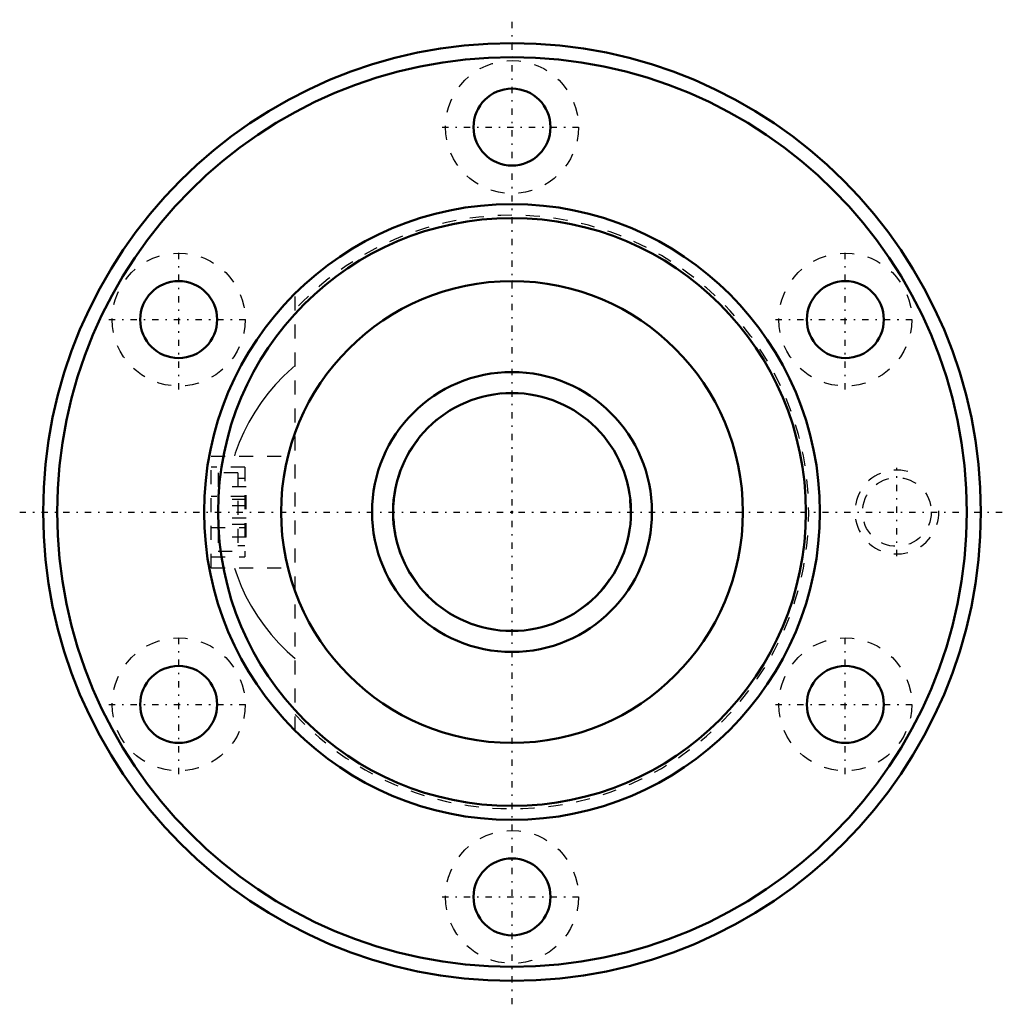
# Model space of a CAD drawing. Header units: millimetres. Extents: x -35.2 to 35.2, y -35.2 to 35.2.
import ezdxf

# ---------------------------------------------------------------- set-up
doc = ezdxf.new("R2010")
doc.units = ezdxf.units.MM
doc.linetypes.add('Center', pattern=[1.5, 0.45, -0.5, 0.05, -0.5])
doc.linetypes.add('Dashed', pattern=[2, 1, -1])
for name, color, linetype, lineweight in [('2d ConnectionPoints', 7, 'Continuous', 50), ('AM_0', 7, 'Continuous', 50), ('AM_5', 3, 'Continuous', 25), ('AM_7', 7, 'Center', 25), ('AM_9', 6, 'Dashed', 25)]:
    doc.layers.add(name, color=color, linetype=linetype, lineweight=lineweight)

# ---------------------------------------------------------------- blocks, each defined once
blk = doc.blocks.new('1_N00SBN2005V_5Nut_0_in_SBN2005V_5G0_66LC0_0000__2')
at = {"layer": 'AM_0'}
for centre, radius in [((0, 0), 33.5), ((0, 0), 32.5), ((0, 27.5), 2.75), ((0, 0), 22), ((0, 0), 21), ((-23.816, 13.75), 2.75), ((0, 0), 16.5), ((23.816, 13.75), 2.75), ((-23.816, -13.75), 2.75), ((23.816, -13.75), 2.75), ((0, -27.5), 2.75)]:
    blk.add_circle(centre, radius, dxfattribs=at)
at = {"layer": 'AM_5', "linetype": 'Dashed'}
blk.add_arc((27.5, 0), 3, 75, 15, dxfattribs=at)
at = {"layer": 'AM_7'}
for p, q in [((0, -35.175), (0, 35.175)), ((-4.988, 27.5), (4.987, 27.5)), ((-23.816, 8.762), (-23.816, 18.738)), ((23.816, 8.762), (23.816, 18.738)), ((-28.803, 13.75), (-18.828, 13.75)), ((18.828, 13.75), (28.803, 13.75)), ((27.5, -3.15), (27.5, 3.15)), ((-35.175, 0), (35.175, 0)), ((-23.816, -18.738), (-23.816, -8.762)), ((23.816, -18.738), (23.816, -8.762)), ((-28.803, -13.75), (-18.828, -13.75)), ((18.828, -13.75), (28.803, -13.75)), ((-4.988, -27.5), (4.987, -27.5))]:
    blk.add_line(p, q, dxfattribs=at)
at = {"layer": 'AM_9'}
for p, q in [((-15.5, -15.612), (-15.5, 15.612)), ((-21.5, 4), (-15.5, 4)), ((-21.5, -4), (-21.5, 4)), ((-19.1, 3.2), (-21.5, 3.2)), ((-19.1, 3.2), (-19.1, -3.2)), ((-21, 2.8), (-21, -2.8)), ((-19.6, 2.8), (-21, 2.8)), ((-19.6, 2.8), (-19.6, -2.8)), ((-19.1, 2.4), (-19.6, 2.4)), ((-19, 1.8), (-21, 1.8)), ((-19, -1.8), (-19, 1.8)), ((-19.1, 1.114), (-21.5, 1.114)), ((-19, 0.9), (-21, 0.9)), ((-19, 0.45), (-21, 0.45)), ((-19, -0.45), (-21, -0.45)), ((-21.5, -1.114), (-19.1, -1.114)), ((-19, -0.9), (-21, -0.9)), ((-19, -1.8), (-21, -1.8)), ((-21, -2.8), (-19.6, -2.8)), ((-19.6, -2.4), (-19.1, -2.4)), ((-21.5, -3.2), (-19.1, -3.2)), ((-21.5, -4), (-15.5, -4))]:
    blk.add_line(p, q, dxfattribs=at)
for points in [[(-15.503, 10.469), (-15.715, 10.283), (-16.325, 9.71), (-16.898, 9.106), (-17.434, 8.474), (-17.93, 7.814), (-18.385, 7.13), (-18.798, 6.424), (-19.167, 5.698), (-19.49, 4.954), (-19.768, 4.195), (-19.83, 4.004)], [(-19.831, -4.003), (-19.647, -4.545), (-19.349, -5.294), (-19.006, -6.027), (-18.619, -6.741), (-18.19, -7.435), (-17.719, -8.105), (-17.208, -8.75), (-16.659, -9.367), (-16.073, -9.956), (-15.5, -10.471)]]:
    blk.add_lwpolyline(points, dxfattribs=at)
for centre, radius in [((0, 27.5), 4.75), ((-23.816, 13.75), 4.75), ((23.816, 13.75), 4.75), ((27.5, 0), 2.458), ((-23.816, -13.75), 4.75), ((23.816, -13.75), 4.75), ((0, -27.5), 4.75)]:
    blk.add_circle(centre, radius, dxfattribs=at)
blk.add_arc((0, 0), 21.2, 223.01862, 136.98138, dxfattribs=at)
blk = doc.blocks.new('2_N010SBN2005V_50Shaft_0_in_SBN2005V_5G0_66LC0_0000__2')
at = {"layer": 'AM_0'}
for radius in [10, 8.5]:
    blk.add_circle((0, 0), radius, dxfattribs=at)
at = {"layer": 'AM_5', "linetype": 'Dashed'}
blk.add_arc((0, 0), 8.467, 75, 15, dxfattribs=at)

msp = doc.modelspace()

# ---------------------------------------------------------------- linework, layer by layer
at = {"layer": '2d ConnectionPoints'}
msp.add_point((0, 0), dxfattribs=at)

# ---------------------------------------------------------------- block references
for name in ['1_N00SBN2005V_5Nut_0_in_SBN2005V_5G0_66LC0_0000__2', '2_N010SBN2005V_50Shaft_0_in_SBN2005V_5G0_66LC0_0000__2']:
    msp.add_blockref(name, (0, 0))

doc.saveas('drawing.dxf')
